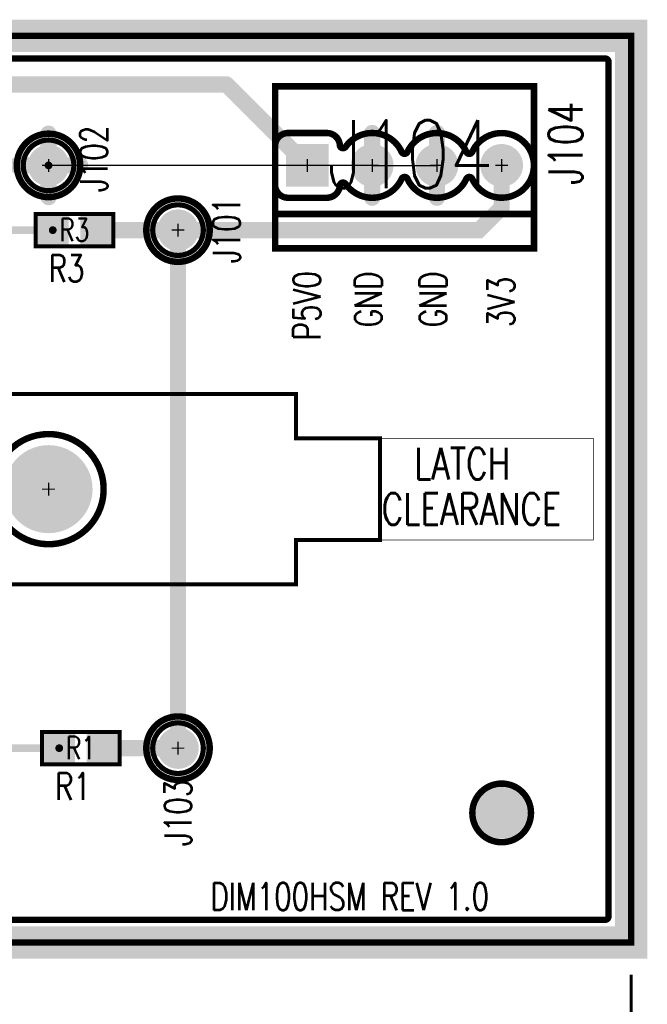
# Model space of a CAD drawing. Extents: x -3.7 to 14.2, y -4.6 to 2.9.
# Tile 9 of 10: x 3.1 to 4, y -0.8 to 0.7. Entities that reach past the tile are written whole.
import ezdxf
from ezdxf.enums import TextEntityAlignment as Align

# ---------------------------------------------------------------- set-up
doc = ezdxf.new("R2010")
doc.units = 0
for name, pattern in [('SIG_16', [2, 1, 1]), ('SIG_33', [2, 1, 1]), ('SIG_45', [2, 1, 1]), ('SIG_53', [2, 1, 1]), ('SIG_84', [2, 1, 1]), ('TRMIDX_2048', [2, 1, 1])]:
    doc.linetypes.add(name, pattern=pattern)
for name, color, linetype in [('2D_LINE_125', 3, 'CONTINUOUS'), ('2D_LINE_126', 6, 'CONTINUOUS'), ('BOARD_OUTLINE_00', 254, 'CONTINUOUS'), ('DIMENSION6_122', 254, 'CONTINUOUS'), ('DIMENSION7_122', 254, 'CONTINUOUS'), ('DRIL_PLTE_THRU_01', 16, 'CONTINUOUS'), ('DRIL_PLTE_THRU_02', 176, 'CONTINUOUS'), ('DRIL_SYMBOL', 254, 'CONTINUOUS'), ('LINK_00', 254, 'CONTINUOUS'), ('PADS_BOT', 5, 'CONTINUOUS'), ('PADS_INNER', 1, 'CONTINUOUS'), ('PADS_TOP', 1, 'CONTINUOUS'), ('PADS_XR_131', 3, 'CONTINUOUS'), ('PADS_XR_132', 6, 'CONTINUOUS'), ('PADS_XR_133', 254, 'CONTINUOUS'), ('PART_NAME_123', 255, 'CONTINUOUS'), ('PART_NAME_129', 2, 'CONTINUOUS'), ('PART_TOP_2DLINE_123', 255, 'CONTINUOUS'), ('PART_TOP_2DLINE_129', 2, 'CONTINUOUS'), ('PART_TOP_TEXT_129', 2, 'CONTINUOUS'), ('POUR_OUTLINE_02', 5, 'CONTINUOUS'), ('POUR_PADTHERM_02', 5, 'CONTINUOUS'), ('POUR_VOID_02', 5, 'CONTINUOUS'), ('TEXT_01', 1, 'CONTINUOUS'), ('TEXT_123', 255, 'CONTINUOUS'), ('TRACE_01', 1, 'CONTINUOUS')]:
    doc.layers.add(name, color=color, linetype=linetype)
doc.styles.add('W0$001', font='simplex', dxfattribs={"width": 0.75})
doc.styles.add('W0$006', font='simplex', dxfattribs={"width": 0.75})
doc.styles.add('W0$008', font='simplex', dxfattribs={"width": 0.75})

# ---------------------------------------------------------------- blocks, each defined once
blk = doc.blocks.new('SMOOTH_0$01')
at = {"const_width": 0.005}
blk.add_lwpolyline([(-0.0025, 0, 1), (0.0025, 0, 1)], format="xyb", close=True, dxfattribs=at)
blk = doc.blocks.new('BOARD_4')
at = {"layer": 'BOARD_OUTLINE_00', "const_width": 0.01}
blk.add_lwpolyline([(0.175, -0.45), (5.075, -0.45), (5.075, -1.85), (0.175, -1.85)], close=True, dxfattribs=at)
at = {"layer": 'BOARD_OUTLINE_00'}
for p in [(5.075, -0.45), (5.075, -1.85)]:
    blk.add_blockref('SMOOTH_0$01', p, dxfattribs=at)
blk = doc.blocks.new('SMOOTH_0$05')
at = {"const_width": 0.025}
blk.add_lwpolyline([(-0.0125, 0, 1), (0.0125, 0, 1)], format="xyb", close=True, dxfattribs=at)
blk = doc.blocks.new('DRAWING_5')
at = {"layer": '2D_LINE_125', "const_width": 0.05}
blk.add_lwpolyline([(0.175, -0.45), (5.075, -0.45), (5.075, -1.85), (0.175, -1.85)], close=True, dxfattribs=at)
at = {"layer": '2D_LINE_125'}
for p in [(5.075, -0.45), (5.075, -1.85)]:
    blk.add_blockref('SMOOTH_0$05', p, dxfattribs=at)
blk = doc.blocks.new('DRAWING_6')
at = {"layer": '2D_LINE_126', "const_width": 0.05}
blk.add_lwpolyline([(0.175, -0.45), (5.075, -0.45), (5.075, -1.85), (0.175, -1.85)], close=True, dxfattribs=at)
at = {"layer": '2D_LINE_126'}
for p in [(5.075, -0.45), (5.075, -1.85)]:
    blk.add_blockref('SMOOTH_0$05', p, dxfattribs=at)
blk = doc.blocks.new('D_1dfeghi_19')
at = {"layer": 'DIMENSION6_122', "linetype": 'TRMIDX_2048', "const_width": 0.005}
blk.add_lwpolyline([(4, -0.75), (4, -1.35)], dxfattribs=at)
at = {"layer": 'DIMENSION7_122', "linetype": 'TRMIDX_2048', "const_width": 0.001}
blk.add_lwpolyline([(4, -0.7), (4, -0.7)], dxfattribs=at)
blk = doc.blocks.new('POUR_VOID_16')
at = {"layer": 'POUR_VOID_02', "const_width": 0.01}
blk.add_lwpolyline([(3.901, 0.675, 1), (3.999, 0.675, 1)], format="xyb", close=True, dxfattribs=at)
blk = doc.blocks.new('POUR_VOID_15')
at = {"layer": 'POUR_VOID_02', "const_width": 0.01}
blk.add_lwpolyline([(3.8838, 0.2283, -5.128606), (3.8654, 0.1671, 0.590658), (3.8573, 0.1706, -0.142063), (3.8299, 0.1598, 0.478289), (3.8255, 0.1533, -0.153042), (3.8256, 0.1216, 0.476887), (3.8299, 0.1152, -1.635553), (3.7793, 0.0355, 0.572118), (3.7707, 0.0355, -0.572119), (3.6793, 0.0355, 0.572118), (3.6707, 0.0355, -0.572119), (3.5793, 0.0355, 0.572118), (3.5707, 0.0355, -0.572119), (3.4793, 0.0355, 0.572118), (3.4707, 0.0355, -0.572119), (3.3793, 0.0355, 0.572118), (3.3707, 0.0355, -0.572119), (3.2793, 0.0355, 0.572118), (3.2707, 0.0355, -0.572119), (3.1793, 0.0355, 0.572118), (3.1707, 0.0355, -0.572119), (3.0793, 0.0355, 0.572118), (3.0707, 0.0355, -0.572119), (2.9793, 0.0355, 0.572118), (2.9707, 0.0355, -0.572119), (2.8793, 0.0355, 0.572118), (2.8707, 0.0355, -0.572119), (2.7793, 0.0355, 0.572118), (2.7707, 0.0355, -0.572119), (2.6793, 0.0355, 0.572118), (2.6707, 0.0355, -0.572119), (2.5793, 0.0355, 0.572118), (2.5707, 0.0355, -0.891367), (2.4744, 0.0782, 0.476887), (2.4701, 0.0846, -0.91172), (2.4701, 0.1902, 0.478289), (2.4745, 0.1967, -0.153042), (2.4744, 0.2284, 0.476887), (2.4701, 0.2348, -1.635553), (2.5207, 0.3145, 0.572118), (2.5293, 0.3145, -0.572119), (2.6207, 0.3145, 0.572118), (2.6293, 0.3145, -0.572119), (2.7207, 0.3145, 0.572118), (2.7293, 0.3145, -0.572119), (2.8207, 0.3145, 0.572118), (2.8293, 0.3145, -0.572119), (2.9207, 0.3145, 0.572118), (2.9293, 0.3145, -0.572119), (3.0207, 0.3145, 0.572118), (3.0293, 0.3145, -0.572119), (3.1207, 0.3145, 0.572118), (3.1293, 0.3145, -0.572119), (3.2207, 0.3145, 0.572118), (3.2293, 0.3145, -0.572119), (3.3207, 0.3145, 0.572118), (3.3293, 0.3145, -0.572119), (3.4207, 0.3145, 0.572118), (3.4293, 0.3145, -0.572119), (3.5207, 0.3145, 0.572118), (3.5293, 0.3145, -0.572119), (3.6207, 0.3145, 0.572118), (3.6293, 0.3145, -0.572119), (3.7207, 0.3145, 0.572118), (3.7293, 0.3145, -0.891367), (3.8256, 0.2718, 0.476887), (3.8299, 0.2654, -0.295094), (3.8751, 0.2298, 0.590658)], format="xyb", close=True, dxfattribs=at)
blk = doc.blocks.new('POUR_VOID_13')
at = {"layer": 'POUR_VOID_02', "const_width": 0.01}
blk.add_lwpolyline([(4.101, 0.575, 1), (4.199, 0.575, 1)], format="xyb", close=True, dxfattribs=at)
blk = doc.blocks.new('POUR_VOID_12')
at = {"layer": 'POUR_VOID_02', "const_width": 0.01}
blk.add_lwpolyline([(4.101, -0.225, 1), (4.199, -0.225, 1)], format="xyb", close=True, dxfattribs=at)
blk = doc.blocks.new('POUR_VOID_11')
at = {"layer": 'POUR_VOID_02', "const_width": 0.01}
blk.add_lwpolyline([(4.6045, 0.6958, -4.582482), (4.6045, 0.6542, 0.641737), (4.5955, 0.6542, -0.641736), (4.5045, 0.6542, 0.641737), (4.4955, 0.6542, -0.579504), (4.409, 0.6463, 0.709517), (4.4, 0.6438, -0.396105), (4.38, 0.625), (4.32, 0.625, -0.414214), (4.3, 0.645), (4.3, 0.705, -0.414214), (4.32, 0.725), (4.38, 0.725, -0.396105), (4.4, 0.7062, 0.709517), (4.409, 0.7037, -0.579504), (4.4955, 0.6958, 0.641737), (4.5045, 0.6958, -0.641736), (4.5955, 0.6958, 0.641737)], format="xyb", close=True, dxfattribs=at)
blk = doc.blocks.new('POUR_VOID_10')
at = {"layer": 'POUR_VOID_02', "const_width": 0.01}
blk.add_lwpolyline([(4.6047, -0.325, 1), (4.6953, -0.325, 1)], format="xyb", close=True, dxfattribs=at)
blk = doc.blocks.new('POUR_OUTLINE_9')
at = {"layer": 'POUR_OUTLINE_02', "const_width": 0.01}
blk.add_lwpolyline([(4.815, -0.485), (4.815, 0.835, 0.414214), (4.81, 0.84), (1.37, 0.84, 0.414214), (1.365, 0.835), (1.365, -0.485, 0.414214), (1.37, -0.49), (4.81, -0.49, 0.414214)], format="xyb", close=True, dxfattribs=at)
for name in ['POUR_VOID_11', 'POUR_VOID_16', 'POUR_VOID_13', 'POUR_VOID_15', 'POUR_VOID_12', 'POUR_VOID_10']:
    blk.add_blockref(name, (0, 0))
blk = doc.blocks.new('POUR_PADTHERM_25')
at = {"layer": 'POUR_PADTHERM_02', "const_width": 0.0125}
for points in [[(4.44375, 0.725), (4.44375, 0.705, 1), (4.45625, 0.705), (4.45625, 0.725, 1), (4.44375, 0.725)], [(4.45625, 0.625), (4.45625, 0.645, 1), (4.44375, 0.645), (4.44375, 0.625, 1), (4.45625, 0.625)]]:
    blk.add_lwpolyline(points, format="xyb", dxfattribs=at)
blk = doc.blocks.new('POUR_PADTHERM_26')
at = {"layer": 'POUR_PADTHERM_02', "const_width": 0.0125}
for points in [[(3.94375, 0.724), (3.94375, 0.704, 1), (3.95625, 0.704), (3.95625, 0.724, 1), (3.94375, 0.724)], [(3.901, 0.66875), (3.921, 0.66875, 1), (3.921, 0.68125), (3.901, 0.68125, 1), (3.901, 0.66875)], [(3.999, 0.68125), (3.979, 0.68125, 1), (3.979, 0.66875), (3.999, 0.66875, 1), (3.999, 0.68125)], [(3.95625, 0.626), (3.95625, 0.646, 1), (3.94375, 0.646), (3.94375, 0.626, 1), (3.95625, 0.626)]]:
    blk.add_lwpolyline(points, format="xyb", dxfattribs=at)
blk = doc.blocks.new('POUR_PADTHERM_27')
at = {"layer": 'POUR_PADTHERM_02', "const_width": 0.0125}
for points in [[(4.54375, 0.725), (4.54375, 0.705, 1), (4.55625, 0.705), (4.55625, 0.725, 1), (4.54375, 0.725)], [(4.55625, 0.625), (4.55625, 0.645, 1), (4.54375, 0.645), (4.54375, 0.625, 1), (4.55625, 0.625)]]:
    blk.add_lwpolyline(points, format="xyb", dxfattribs=at)
blk = doc.blocks.new('POUR_HEADER_0')
for name in ['POUR_OUTLINE_9', 'POUR_PADTHERM_26', 'POUR_PADTHERM_25', 'POUR_PADTHERM_27']:
    blk.add_blockref(name, (0.01, -0.825))
blk = doc.blocks.new('PART_BODY_TOP_1')
at = {"layer": 'PART_TOP_2DLINE_123', "const_width": 0.008}
blk.add_lwpolyline([(-0.0391, 0, 1), (0.0391, 0, 1)], format="xyb", close=True, dxfattribs=at)
at = {"layer": 'PART_TOP_2DLINE_129', "const_width": 0.001}
blk.add_lwpolyline([(-0.0391, 0, 1), (0.0391, 0, 1)], format="xyb", close=True, dxfattribs=at)
blk = doc.blocks.new('DRIL_SYMBOL_0$038')
at = {"layer": 'DRIL_SYMBOL', "const_width": 0.002}
for points in [[(-0.01, 0), (0.01, 0)], [(0, -0.01), (0, 0.01)]]:
    blk.add_lwpolyline(points, dxfattribs=at)
blk = doc.blocks.new('DRIL_HOLE_0$038')
at = {"const_width": 0.019}
blk.add_lwpolyline([(-0.0095, 0, 1), (0.0095, 0, 1)], format="xyb", close=True, dxfattribs=at)
blk.add_blockref('DRIL_SYMBOL_0$038', (0, 0))
blk = doc.blocks.new('PAD_0')
at = {"const_width": 0.029}
blk.add_lwpolyline([(0, -0.0145, 1), (0, 0.0145, 1)], format="xyb", close=True, dxfattribs=at)
blk = doc.blocks.new('PAD_3')
at = {"const_width": 0.032}
blk.add_lwpolyline([(0, -0.016, 1), (0, 0.016, 1)], format="xyb", close=True, dxfattribs=at)
blk = doc.blocks.new('STK_TOP_3')
at = {"layer": 'DRIL_PLTE_THRU_01'}
blk.add_blockref('DRIL_HOLE_0$038', (0, 0), dxfattribs=at)
at = {"layer": 'DRIL_PLTE_THRU_02'}
blk.add_blockref('DRIL_HOLE_0$038', (0, 0), dxfattribs=at)
at = {"layer": 'PADS_BOT'}
blk.add_blockref('PAD_0', (0, 0), dxfattribs=at)
at = {"layer": 'PADS_INNER'}
blk.add_blockref('PAD_0', (0, 0), dxfattribs=at)
at = {"layer": 'PADS_TOP'}
blk.add_blockref('PAD_0', (0, 0), dxfattribs=at)
at = {"layer": 'PADS_XR_131'}
blk.add_blockref('PAD_3', (0, 0), dxfattribs=at)
at = {"layer": 'PADS_XR_132'}
blk.add_blockref('PAD_3', (0, 0), dxfattribs=at)
blk = doc.blocks.new('SYM_TOP_2')
for name in ['PART_BODY_TOP_1', 'STK_TOP_3']:
    blk.add_blockref(name, (0, 0))
blk = doc.blocks.new('PART_TOP_3')
blk.add_blockref('SYM_TOP_2', (0, 0))
at = {"layer": 'PART_NAME_123', "style": 'W0$006', "width": 0.75}
blk.add_text('J101', height=0.042, rotation=90, dxfattribs=at).set_placement((0.075, 0), align=Align.MIDDLE_CENTER)
at = {"layer": 'PART_NAME_129', "style": 'W0$001', "width": 0.75}
blk.add_text('J101', height=0.042, rotation=90, dxfattribs=at).set_placement((0.075, 0), align=Align.MIDDLE_CENTER)
blk = doc.blocks.new('PART_TOP_4')
blk.add_blockref('SYM_TOP_2', (0, 0))
at = {"layer": 'PART_NAME_123', "style": 'W0$006', "width": 0.75}
blk.add_text('J102', height=0.042, rotation=90, dxfattribs=at).set_placement((0.07, 0.01), align=Align.MIDDLE_CENTER)
at = {"layer": 'PART_NAME_129', "style": 'W0$001', "width": 0.75}
blk.add_text('J102', height=0.042, rotation=90, dxfattribs=at).set_placement((0.07, 0.01), align=Align.MIDDLE_CENTER)
blk = doc.blocks.new('PART_TOP_5')
blk.add_blockref('SYM_TOP_2', (0, 0))
at = {"layer": 'PART_NAME_123', "style": 'W0$006', "width": 0.75}
blk.add_text('J103', height=0.042, rotation=90, dxfattribs=at).set_placement((0, -0.1), align=Align.MIDDLE_CENTER)
at = {"layer": 'PART_NAME_129', "style": 'W0$001', "width": 0.75}
blk.add_text('J103', height=0.042, rotation=90, dxfattribs=at).set_placement((0, -0.1), align=Align.MIDDLE_CENTER)
blk = doc.blocks.new('SMOOTH_0$006')
at = {"const_width": 0.003}
blk.add_lwpolyline([(-0.0015, 0, 1), (0.0015, 0, 1)], format="xyb", close=True, dxfattribs=at)
blk = doc.blocks.new('SMOOTH_0$001')
at = {"const_width": 0.0005}
blk.add_lwpolyline([(-0.00025, 0, 1), (0.00025, 0, 1)], format="xyb", close=True, dxfattribs=at)
blk = doc.blocks.new('PART_BODY_TOP_2')
at = {"layer": 'PART_TOP_2DLINE_123', "const_width": 0.006}
blk.add_lwpolyline([(-0.3823, 0.147), (-0.3823, 0.0785), (-0.512, 0.0785), (-0.512, -0.0785), (-0.3823, -0.0785), (-0.3823, -0.147), (3.4823, -0.147), (3.4823, -0.0785), (3.612, -0.0785), (3.612, 0.0785), (3.4823, 0.0785), (3.4823, 0.147)], close=True, dxfattribs=at)
at = {"layer": 'PART_TOP_2DLINE_129', "const_width": 0.001}
for points in [[(-0.3823, 0.147), (-0.3823, 0.0785), (-0.512, 0.0785), (-0.512, -0.0785), (-0.3823, -0.0785), (-0.3823, -0.147), (3.4823, -0.147), (3.4823, -0.0785), (3.612, -0.0785), (3.612, 0.0785), (3.4823, 0.0785), (3.4823, 0.147)], [(3.612, 0.0785), (3.612, -0.0785), (3.9417, -0.0785), (3.9417, 0.0785)]]:
    blk.add_lwpolyline(points, close=True, dxfattribs=at)
at = {"layer": 'PART_TOP_2DLINE_123'}
for p in [(3.4823, 0.147), (3.4823, 0.0785), (3.612, 0.0785), (3.4823, -0.0785), (3.612, -0.0785), (3.4823, -0.147)]:
    blk.add_blockref('SMOOTH_0$006', p, dxfattribs=at)
at = {"layer": 'PART_TOP_2DLINE_129'}
for p in [(3.4823, 0.147), (3.4823, 0.0785), (3.612, 0.0785), (3.612, 0.0785), (3.9417, 0.0785), (3.4823, -0.0785), (3.612, -0.0785), (3.612, -0.0785), (3.9417, -0.0785), (3.4823, -0.147)]:
    blk.add_blockref('SMOOTH_0$001', p, dxfattribs=at)
at = {"layer": 'PART_TOP_TEXT_129', "style": 'W0$001', "width": 0.75}
for s, p in [('LATCH', (3.665, 0.015)), ('CLEARANCE', (3.615, -0.055))]:
    blk.add_text(s, height=0.049, dxfattribs=at).set_placement(p)
blk = doc.blocks.new('DRIL_SYMBOL_0$11')
at = {"layer": 'DRIL_SYMBOL', "const_width": 0.002}
for points in [[(-0.01, 0), (0.01, 0)], [(0, -0.01), (0, 0.01)]]:
    blk.add_lwpolyline(points, dxfattribs=at)
blk = doc.blocks.new('DRIL_HOLE_0$11')
at = {"const_width": 0.055}
blk.add_lwpolyline([(-0.0275, 0, 1), (0.0275, 0, 1)], format="xyb", close=True, dxfattribs=at)
blk.add_blockref('DRIL_SYMBOL_0$11', (0, 0))
blk = doc.blocks.new('PAD_12')
at = {"const_width": 0.065}
blk.add_lwpolyline([(0, -0.0325, 1), (0, 0.0325, 1)], format="xyb", close=True, dxfattribs=at)
blk = doc.blocks.new('PAD_15')
at = {"const_width": 0.068}
blk.add_lwpolyline([(0, -0.034, 1), (0, 0.034, 1)], format="xyb", close=True, dxfattribs=at)
blk = doc.blocks.new('STK_TOP_6')
at = {"layer": 'DRIL_PLTE_THRU_01'}
blk.add_blockref('DRIL_HOLE_0$11', (0, 0), dxfattribs=at)
at = {"layer": 'DRIL_PLTE_THRU_02'}
blk.add_blockref('DRIL_HOLE_0$11', (0, 0), dxfattribs=at)
at = {"layer": 'PADS_BOT'}
blk.add_blockref('PAD_12', (0, 0), dxfattribs=at)
at = {"layer": 'PADS_INNER'}
blk.add_blockref('PAD_12', (0, 0), dxfattribs=at)
at = {"layer": 'PADS_TOP'}
blk.add_blockref('PAD_12', (0, 0), dxfattribs=at)
at = {"layer": 'PADS_XR_131'}
blk.add_blockref('PAD_15', (0, 0), dxfattribs=at)
at = {"layer": 'PADS_XR_132'}
blk.add_blockref('PAD_15', (0, 0), dxfattribs=at)
blk = doc.blocks.new('SYM_TOP_3')
for name, p in [('PART_BODY_TOP_2', (0, 0)), ('STK_TOP_6', (3.1, 0))]:
    blk.add_blockref(name, p)
blk = doc.blocks.new('PART_TOP_103')
blk.add_blockref('SYM_TOP_3', (0, 0))
blk = doc.blocks.new('PART_BODY_TOP_3')
at = {"layer": 'PART_TOP_2DLINE_123', "const_width": 0.006}
blk.add_lwpolyline([(-0.06, -0.025), (0.06, -0.025), (0.06, 0.025), (-0.06, 0.025)], close=True, dxfattribs=at)
at = {"layer": 'PART_TOP_2DLINE_129', "const_width": 0.001}
blk.add_lwpolyline([(-0.06, -0.025), (0.06, -0.025), (0.06, 0.025), (-0.06, 0.025)], close=True, dxfattribs=at)
at = {"layer": 'PART_TOP_2DLINE_123'}
for p in [(-0.06, 0.025), (0.06, 0.025), (-0.06, -0.025), (0.06, -0.025)]:
    blk.add_blockref('SMOOTH_0$006', p, dxfattribs=at)
at = {"layer": 'PART_TOP_2DLINE_129'}
for p in [(-0.06, 0.025), (0.06, 0.025), (-0.06, -0.025), (0.06, -0.025)]:
    blk.add_blockref('SMOOTH_0$001', p, dxfattribs=at)
blk = doc.blocks.new('DRIL_HOLE_0')
blk.add_lwpolyline([(0, 0, 1), (0, 0, 1)], format="xyb", close=True)
blk = doc.blocks.new('PAD_16')
blk.add_lwpolyline([(0, 0, 1), (0, 0, 1)], format="xyb", close=True)
blk = doc.blocks.new('PAD_17')
at = {"const_width": 0.045}
blk.add_lwpolyline([(-0.0245, 0), (0.0245, 0)], dxfattribs=at)
blk = doc.blocks.new('PAD_18')
at = {"const_width": 0.039}
blk.add_lwpolyline([(-0.0215, 0), (0.0215, 0)], dxfattribs=at)
blk = doc.blocks.new('STK_TOP_7')
at = {"layer": 'DRIL_PLTE_THRU_01'}
blk.add_blockref('DRIL_HOLE_0', (0, 0), dxfattribs=at)
at = {"layer": 'DRIL_PLTE_THRU_02'}
blk.add_blockref('DRIL_HOLE_0', (0, 0), dxfattribs=at)
at = {"layer": 'PADS_BOT'}
blk.add_blockref('PAD_16', (0, 0), dxfattribs=at)
at = {"layer": 'PADS_INNER'}
blk.add_blockref('PAD_16', (0, 0), dxfattribs=at)
at = {"layer": 'PADS_TOP'}
blk.add_blockref('PAD_18', (0, 0), dxfattribs=at)
at = {"layer": 'PADS_XR_131'}
blk.add_blockref('PAD_17', (0, 0), dxfattribs=at)
at = {"layer": 'PADS_XR_133'}
blk.add_blockref('PAD_18', (0, 0), dxfattribs=at)
blk = doc.blocks.new('SYM_TOP_4')
for name, p in [('STK_TOP_7', (-0.0335, 0)), ('PART_BODY_TOP_3', (0, 0)), ('STK_TOP_7', (0.0335, 0))]:
    blk.add_blockref(name, p)
blk = doc.blocks.new('PART_TOP_105')
blk.add_blockref('SYM_TOP_4', (0, 0))
at = {"layer": 'PART_NAME_123', "style": 'W0$006', "width": 0.75}
blk.add_text('R1', height=0.042, dxfattribs=at).set_placement((-0.04, -0.08))
at = {"layer": 'PART_NAME_129', "style": 'W0$001', "width": 0.75}
blk.add_text('R1', height=0.035, dxfattribs=at).set_placement((0, 0.0003), align=Align.MIDDLE_CENTER)
blk = doc.blocks.new('PART_TOP_106')
blk.add_blockref('SYM_TOP_4', (0, 0))
at = {"layer": 'PART_NAME_123', "style": 'W0$006', "width": 0.75}
blk.add_text('R3', height=0.042, dxfattribs=at).set_placement((-0.04, -0.08))
at = {"layer": 'PART_NAME_129', "style": 'W0$001', "width": 0.75}
blk.add_text('R3', height=0.035, dxfattribs=at).set_placement((0, 0.0003), align=Align.MIDDLE_CENTER)
blk = doc.blocks.new('PART_BODY_TOP_106')
at = {"layer": 'PART_TOP_2DLINE_123', "const_width": 0.01}
blk.add_lwpolyline([(0.35, 0.122), (0.35, -0.075), (-0.05, -0.075), (-0.05, 0.122)], close=True, dxfattribs=at)
blk.add_lwpolyline([(-0.05, -0.045), (-0.05, -0.128), (0.35, -0.128), (0.35, -0.035)], dxfattribs=at)
at = {"layer": 'PART_TOP_2DLINE_129', "const_width": 0.001}
blk.add_lwpolyline([(0.35, 0.122), (0.35, -0.075), (-0.05, -0.075), (-0.05, 0.122)], close=True, dxfattribs=at)
blk.add_lwpolyline([(0.35, 0.122), (0.35, -0.075), (-0.05, -0.075), (-0.05, 0.122)], close=True, dxfattribs=at)
for points in [[(-0.05, -0.045), (-0.05, -0.128), (0.35, -0.128), (0.35, -0.035)], [(-0.05, -0.045), (-0.05, -0.075), (0.35, -0.075), (0.35, -0.035)]]:
    blk.add_lwpolyline(points, dxfattribs=at)
at = {"layer": 'PART_TOP_2DLINE_123'}
for p in [(-0.05, 0.122), (0.35, 0.122), (0.35, -0.035), (-0.05, -0.045), (-0.05, -0.075), (0.35, -0.075), (-0.05, -0.128), (0.35, -0.128)]:
    blk.add_blockref('SMOOTH_0$01', p, dxfattribs=at)
at = {"layer": 'PART_TOP_2DLINE_129'}
for p in [(-0.05, 0.122), (-0.05, 0.122), (0.35, 0.122), (0.35, 0.122), (-0.05, -0.045), (-0.05, -0.045), (0.35, -0.035), (0.35, -0.035), (-0.05, -0.075), (-0.05, -0.075), (-0.05, -0.075), (0.35, -0.075), (0.35, -0.075), (0.35, -0.075), (-0.05, -0.128), (0.35, -0.128)]:
    blk.add_blockref('SMOOTH_0$001', p, dxfattribs=at)
blk = doc.blocks.new('PAD_19')
at = {"const_width": 0.03}
blk.add_lwpolyline([(0, -0.015, 1), (0, 0.015, 1)], format="xyb", close=True, dxfattribs=at)
blk = doc.blocks.new('PAD_22')
at = {"const_width": 0.06}
blk.add_lwpolyline([(-0.03, 0), (0.03, 0)], dxfattribs=at)
blk = doc.blocks.new('PAD_4')
at = {"const_width": 0.066}
blk.add_lwpolyline([(-0.033, 0), (0.033, 0)], dxfattribs=at)
blk = doc.blocks.new('STK_TOP_22')
at = {"layer": 'DRIL_PLTE_THRU_01'}
blk.add_blockref('DRIL_HOLE_0$038', (0, 0), dxfattribs=at)
at = {"layer": 'DRIL_PLTE_THRU_02'}
blk.add_blockref('DRIL_HOLE_0$038', (0, 0), dxfattribs=at)
at = {"layer": 'PADS_BOT'}
blk.add_blockref('PAD_22', (0, 0), dxfattribs=at)
at = {"layer": 'PADS_INNER'}
blk.add_blockref('PAD_19', (0, 0), dxfattribs=at)
at = {"layer": 'PADS_TOP'}
blk.add_blockref('PAD_22', (0, 0), dxfattribs=at)
at = {"layer": 'PADS_XR_131'}
blk.add_blockref('PAD_4', (0, 0), dxfattribs=at)
at = {"layer": 'PADS_XR_132'}
blk.add_blockref('PAD_4', (0, 0), dxfattribs=at)
blk = doc.blocks.new('PAD_8')
at = {"const_width": 0.033}
blk.add_lwpolyline([(0, -0.0165, 1), (0, 0.0165, 1)], format="xyb", close=True, dxfattribs=at)
blk = doc.blocks.new('STK_TOP_21')
at = {"layer": 'DRIL_PLTE_THRU_01'}
blk.add_blockref('DRIL_HOLE_0$038', (0, 0), dxfattribs=at)
at = {"layer": 'DRIL_PLTE_THRU_02'}
blk.add_blockref('DRIL_HOLE_0$038', (0, 0), dxfattribs=at)
at = {"layer": 'PADS_BOT'}
blk.add_blockref('PAD_19', (0, 0), dxfattribs=at)
at = {"layer": 'PADS_INNER'}
blk.add_blockref('PAD_19', (0, 0), dxfattribs=at)
at = {"layer": 'PADS_TOP'}
blk.add_blockref('PAD_19', (0, 0), dxfattribs=at)
at = {"layer": 'PADS_XR_131'}
blk.add_blockref('PAD_8', (0, 0), dxfattribs=at)
at = {"layer": 'PADS_XR_132'}
blk.add_blockref('PAD_8', (0, 0), dxfattribs=at)
blk = doc.blocks.new('SYM_TOP_5')
for name, p in [('PART_BODY_TOP_106', (0, 0)), ('STK_TOP_22', (0, 0)), ('STK_TOP_21', (0.1, 0)), ('STK_TOP_21', (0.2, 0)), ('STK_TOP_21', (0.3, 0))]:
    blk.add_blockref(name, p)
blk = doc.blocks.new('PART_TOP_107')
blk.add_blockref('SYM_TOP_5', (0, 0))
at = {"layer": 'PART_NAME_123', "style": 'W0$008', "width": 0.75}
blk.add_text('J104', height=0.0525, rotation=90, dxfattribs=at).set_placement((0.425, -0.03))
at = {"layer": 'PART_NAME_129', "style": 'W0$001', "width": 0.75}
blk.add_text('J104', height=0.105, dxfattribs=at).set_placement((0.1588, 0.0171), align=Align.MIDDLE_CENTER)
blk = doc.blocks.new('PAD_23')
at = {"const_width": 0.04}
blk.add_lwpolyline([(0, -0.02, 1), (0, 0.02, 1)], format="xyb", close=True, dxfattribs=at)
blk = doc.blocks.new('PAD_24')
at = {"const_width": 0.02}
blk.add_lwpolyline([(0, -0.01, 1), (0, 0.01, 1)], format="xyb", close=True, dxfattribs=at)
blk = doc.blocks.new('STK_TOP_25')
at = {"layer": 'DRIL_PLTE_THRU_01'}
blk.add_blockref('DRIL_HOLE_0', (0, 0), dxfattribs=at)
at = {"layer": 'DRIL_PLTE_THRU_02'}
blk.add_blockref('DRIL_HOLE_0', (0, 0), dxfattribs=at)
at = {"layer": 'PADS_BOT'}
blk.add_blockref('PAD_16', (0, 0), dxfattribs=at)
at = {"layer": 'PADS_INNER'}
blk.add_blockref('PAD_16', (0, 0), dxfattribs=at)
at = {"layer": 'PADS_TOP'}
blk.add_blockref('PAD_24', (0, 0), dxfattribs=at)
at = {"layer": 'PADS_XR_131'}
blk.add_blockref('PAD_23', (0, 0), dxfattribs=at)
blk = doc.blocks.new('SYM_TOP_6')
blk.add_blockref('STK_TOP_25', (0, 0))
blk = doc.blocks.new('PART_TOP_113')
blk.add_blockref('SYM_TOP_6', (0, 0))
blk = doc.blocks.new('STK_BOT_25')
at = {"layer": 'DRIL_PLTE_THRU_01'}
blk.add_blockref('DRIL_HOLE_0', (0, 0), dxfattribs=at)
at = {"layer": 'DRIL_PLTE_THRU_02'}
blk.add_blockref('DRIL_HOLE_0', (0, 0), dxfattribs=at)
at = {"layer": 'PADS_BOT'}
blk.add_blockref('PAD_24', (0, 0), dxfattribs=at)
at = {"layer": 'PADS_INNER'}
blk.add_blockref('PAD_16', (0, 0), dxfattribs=at)
at = {"layer": 'PADS_TOP'}
blk.add_blockref('PAD_16', (0, 0), dxfattribs=at)
at = {"layer": 'PADS_XR_131'}
blk.add_blockref('PAD_23', (0, 0), dxfattribs=at)
blk = doc.blocks.new('SYM_BOT_6')
blk.add_blockref('STK_BOT_25', (0, 0))
blk = doc.blocks.new('PART_BOT_114')
blk.add_blockref('SYM_BOT_6', (0, 0))
blk = doc.blocks.new('SMOOTH_0$012')
at = {"const_width": 0.006}
blk.add_lwpolyline([(-0.003, 0, 1), (0.003, 0, 1)], format="xyb", close=True, dxfattribs=at)
blk = doc.blocks.new('SMOOTH_0$025')
at = {"const_width": 0.0125}
blk.add_lwpolyline([(-0.00625, 0, 1), (0.00625, 0, 1)], format="xyb", close=True, dxfattribs=at)

msp = doc.modelspace()

# ---------------------------------------------------------------- linework, layer by layer
at = {"layer": 'LINK_00', "linetype": 'SIG_84'}
for q in [(3.1, 0.5), (3.7, 0.5)]:
    msp.add_line((3.6, 0.5), q, dxfattribs=at)
at = {"layer": 'TRACE_01', "linetype": 'SIG_33', "const_width": 0.025}
for points in [[(2.7, 0.5), (2.825, 0.625), (3.375, 0.625)], [(3.5, 0.5), (3.375, 0.625)]]:
    msp.add_lwpolyline(points, dxfattribs=at)
at = {"layer": 'TRACE_01', "linetype": 'SIG_84', "const_width": 0.012}
msp.add_lwpolyline([(3.1, 0.5), (2.9685, 0.5)], dxfattribs=at)
at = {"layer": 'TRACE_01', "linetype": 'SIG_53', "const_width": 0.025}
for points in [[(3.3, 0.4), (3.765, 0.4), (3.8, 0.435), (3.8, 0.5)], [(3.1735, 0.4), (3.3, 0.4)], [(3.3, -0.4), (3.3, 0.4)], [(3.1835, -0.4), (3.3, -0.4)]]:
    msp.add_lwpolyline(points, dxfattribs=at)
at = {"layer": 'TRACE_01', "linetype": 'SIG_45', "const_width": 0.012}
msp.add_lwpolyline([(3.1065, 0.4), (3, 0.4)], dxfattribs=at)
at = {"layer": 'TRACE_01', "linetype": 'SIG_16', "const_width": 0.012}
msp.add_lwpolyline([(3, -0.4), (3.1165, -0.4)], dxfattribs=at)

# ---------------------------------------------------------------- block references
for name, p in [('DRAWING_5', (-1.075, 1.15)), ('DRAWING_6', (-1.075, 1.15)), ('BOARD_4', (-1.075, 1.15)), ('PART_TOP_107', (3.5, 0.5)), ('PART_TOP_4', (3.1, 0.5)), ('PART_TOP_3', (3.3, 0.4)), ('PART_TOP_106', (3.14, 0.4)), ('PART_TOP_103', (0, 0)), ('D_1dfeghi_19', (0, 0)), ('PART_TOP_5', (3.3, -0.4)), ('PART_TOP_105', (3.15, -0.4)), ('PART_TOP_113', (3.8, -0.5))]:
    msp.add_blockref(name, p)
at = {"linetype": 'SIG_84'}
msp.add_blockref('POUR_HEADER_0', (-0.86, 0.65), dxfattribs=at)
at = {"xscale": -1}
msp.add_blockref('PART_BOT_114', (3.8, -0.5), dxfattribs=at)
at = {"layer": 'TRACE_01'}
for name, p in [('SMOOTH_0$025', (3.375, 0.625)), ('SMOOTH_0$025', (3.375, 0.625)), ('SMOOTH_0$012', (3.1, 0.5)), ('SMOOTH_0$025', (3.5, 0.5)), ('SMOOTH_0$025', (3.8, 0.5)), ('SMOOTH_0$025', (3.8, 0.435)), ('SMOOTH_0$025', (3.1735, 0.4)), ('SMOOTH_0$025', (3.3, 0.4)), ('SMOOTH_0$025', (3.3, 0.4)), ('SMOOTH_0$025', (3.3, 0.4)), ('SMOOTH_0$025', (3.765, 0.4)), ('SMOOTH_0$012', (3.1065, 0.4)), ('SMOOTH_0$012', (3.1165, -0.4)), ('SMOOTH_0$025', (3.1835, -0.4)), ('SMOOTH_0$025', (3.3, -0.4)), ('SMOOTH_0$025', (3.3, -0.4))]:
    msp.add_blockref(name, p, dxfattribs=at)

# ---------------------------------------------------------------- texts
at = {"layer": 'TEXT_01', "style": 'W0$006', "width": 0.75}
msp.add_text('DIM100HSM REV 1.0', height=0.042, dxfattribs=at).set_placement((3.35, -0.65))
at = {"layer": 'TEXT_123', "style": 'W0$006', "width": 0.75}
for s, p in [('GND', (3.615, 0.25)), ('GND', (3.715, 0.25)), ('P5V0', (3.52, 0.23)), ('3V3', (3.82, 0.25))]:
    msp.add_text(s, height=0.042, rotation=90, dxfattribs=at).set_placement(p)

doc.saveas('drawing.dxf')
